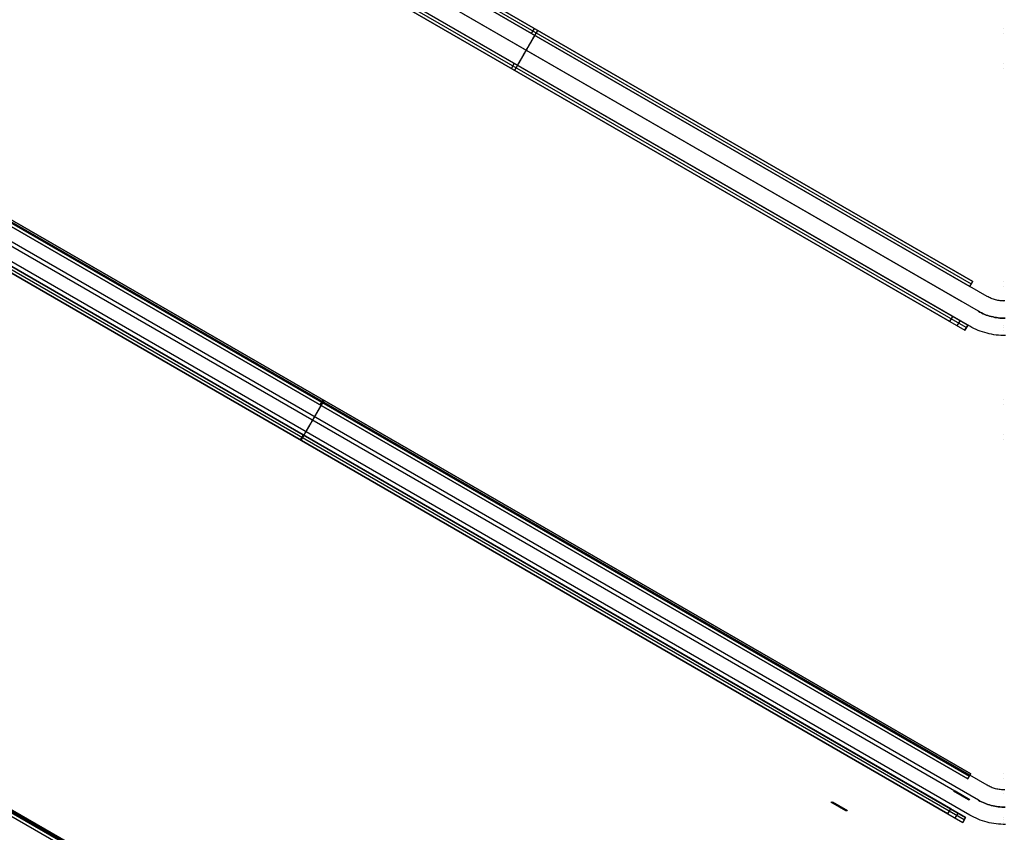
# Model space of a CAD drawing. Header units: millimetres. Extents: x -356 to 356, y -410 to 410.
# Tile 13 of 126: x -85 to 0, y -140 to -69. Entities that reach past the tile are written whole.
import ezdxf

# ---------------------------------------------------------------- set-up
doc = ezdxf.new("R2010")
doc.units = ezdxf.units.MM
doc.header["$MEASUREMENT"] = 0
doc.layers.add('1', color=7, linetype='Continuous')

msp = doc.modelspace()

# ---------------------------------------------------------------- linework, layer by layer
at = {"layer": '1', "color": 252, "extrusion": (-0.116707, -0.06831, 0.990814)}
for points in [[(-0.871, -455.333), (-0.871, -73.759)], [(0.129, -455.333), (0.129, -73.759)], [(0.129, -455.333), (0.129, -73.759)], [(1.129, -455.333), (1.129, -73.759)]]:
    msp.add_lwpolyline(points, dxfattribs=at)
at = {"layer": '1', "color": 252}
for points in [[(-1.412, -93.208), (-79.862, -47.915)], [(-78.855, -47.919), (-2.644, -91.919)], [(-2.644, -91.919), (-78.855, -47.919)], [(-2.644, -91.919), (-78.855, -47.919)], [(-2.644, -91.919), (-78.855, -47.919)], [(-2.894, -92.352), (-79.105, -48.352)], [(-79.105, -48.352), (-2.894, -92.352)], [(-2.894, -92.352), (-79.105, -48.352)], [(-2.769, -92.136), (-78.98, -48.136)], [(-2.162, -94.507), (-80.612, -49.214)], [(-2.162, -94.507), (-80.612, -49.214)], [(-3.22, -95.917), (-82.029, -50.417)], [(-3.095, -95.7), (-81.904, -50.2)], [(-81.904, -50.2), (-3.095, -95.7)], [(-3.644, -93.651), (-79.855, -49.651)], [(-3.644, -93.651), (-79.855, -49.651)], [(-82.154, -50.633), (-3.345, -96.133)], [(-82.154, -50.633), (-3.345, -96.133)], [(-2.912, -95.806), (-81.362, -50.513)], [(-4.394, -94.95), (-80.605, -50.95)], [(-4.644, -95.383), (-80.855, -51.383)], [(-1.412, -135.701), (-116.662, -69.161)], [(-3.07, -135.149), (-115.653, -70.149)], [(-115.653, -70.149), (-3.07, -135.149)], [(-3.07, -135.149), (-115.653, -70.149)], [(-2.945, -134.932), (-115.528, -69.932)], [(-115.403, -69.716), (-2.82, -134.716)], [(-2.82, -134.716), (-115.403, -69.716)], [(-2.82, -134.716), (-115.403, -69.716)], [(-41, -70.352), (-40.75, -69.919)], [(-2.162, -137), (-117.412, -70.46)], [(-2.162, -137), (-117.412, -70.46)], [(-2.912, -138.299), (-118.162, -71.759)], [(-3.82, -136.448), (-116.403, -71.448)], [(-3.82, -136.448), (-116.403, -71.448)], [(-118.702, -72.43), (-3.521, -138.93)], [(-118.702, -72.43), (-3.521, -138.93)], [(-3.396, -138.713), (-118.577, -72.213)], [(-3.271, -138.497), (-118.452, -71.997)], [(-118.452, -71.997), (-3.271, -138.497)], [(-4.82, -138.18), (-117.403, -73.18)], [(-4.57, -137.747), (-117.153, -72.747)], [(-42.5, -72.95), (-42.75, -73.383)], [(-2.894, -92.352), (-2.644, -91.919)], [(-2.894, -92.352), (-2.644, -91.919)], [(0.138, -93.609), (0.037, -93.609), (-0.064, -93.606), (-0.165, -93.599), (-0.266, -93.589), (-0.367, -93.575), (-0.467, -93.558), (-0.566, -93.538), (-0.664, -93.514), (-0.762, -93.487), (-0.859, -93.457), (-0.954, -93.423), (-1.049, -93.386), (-1.142, -93.346), (-1.234, -93.303), (-1.324, -93.257), (-1.412, -93.208)], [(-1.412, -186.969), (-161.062, -94.796)], [(-4.644, -95.383), (-4.394, -94.95)], [(0.164, -95.109), (0.012, -95.109), (-0.14, -95.104), (-0.292, -95.094), (-0.443, -95.078), (-0.594, -95.058), (-0.744, -95.032), (-0.893, -95.002), (-1.04, -94.966), (-1.187, -94.926), (-1.332, -94.88), (-1.475, -94.83), (-1.617, -94.774), (-1.757, -94.714), (-1.894, -94.65), (-2.029, -94.581), (-2.162, -94.507)], [(0.164, -95.109), (0.012, -95.109), (-0.14, -95.104), (-0.292, -95.094), (-0.443, -95.078), (-0.594, -95.058), (-0.744, -95.032), (-0.893, -95.002), (-1.04, -94.966), (-1.187, -94.926), (-1.332, -94.88), (-1.475, -94.83), (-1.617, -94.774), (-1.757, -94.714), (-1.894, -94.65), (-2.029, -94.581), (-2.162, -94.507)], [(-3.07, -186.417), (-160.686, -95.417)], [(-3.07, -186.417), (-160.686, -95.417)], [(-3.07, -186.417), (-160.686, -95.417)], [(-2.945, -186.201), (-160.561, -95.201)], [(-160.436, -94.984), (-2.82, -185.984)], [(-160.436, -94.984), (-2.82, -185.984)], [(-2.82, -185.984), (-160.436, -94.984)], [(-3.995, -95.758), (-3.745, -95.325)], [(-3.345, -96.133), (-3.095, -95.7)], [(-3.345, -96.133), (-3.095, -95.7)], [(-3.095, -95.7), (-3.345, -96.133)], [(0.189, -96.609), (-0.014, -96.609), (-0.216, -96.602), (-0.418, -96.588), (-0.62, -96.568), (-0.821, -96.541), (-1.021, -96.506), (-1.219, -96.466), (-1.416, -96.418), (-1.612, -96.364), (-1.805, -96.303), (-1.996, -96.236), (-2.185, -96.163), (-2.371, -96.083), (-2.555, -95.997), (-2.735, -95.904), (-2.912, -95.806)], [(-59.361, -102.649), (-59.111, -102.216)], [(-60.861, -105.247), (-61.111, -105.68)], [(-3.07, -135.149), (-2.82, -134.716)], [(-3.07, -135.149), (-2.82, -134.716)], [(0.138, -136.102), (0.037, -136.102), (-0.064, -136.099), (-0.165, -136.092), (-0.266, -136.082), (-0.367, -136.068), (-0.467, -136.051), (-0.566, -136.031), (-0.664, -136.007), (-0.762, -135.98), (-0.859, -135.95), (-0.954, -135.916), (-1.049, -135.879), (-1.142, -135.839), (-1.234, -135.796), (-1.324, -135.75), (-1.412, -135.701)], [(-4.82, -138.18), (-4.57, -137.747)], [(0.164, -137.602), (0.012, -137.602), (-0.14, -137.597), (-0.292, -137.587), (-0.443, -137.571), (-0.594, -137.551), (-0.744, -137.525), (-0.893, -137.495), (-1.04, -137.459), (-1.187, -137.418), (-1.332, -137.373), (-1.475, -137.323), (-1.617, -137.267), (-1.757, -137.207), (-1.894, -137.143), (-2.029, -137.074), (-2.162, -137)], [(0.164, -137.602), (0.012, -137.602), (-0.14, -137.597), (-0.292, -137.587), (-0.443, -137.571), (-0.594, -137.551), (-0.744, -137.525), (-0.893, -137.495), (-1.04, -137.459), (-1.187, -137.418), (-1.332, -137.373), (-1.475, -137.323), (-1.617, -137.267), (-1.757, -137.207), (-1.894, -137.143), (-2.029, -137.074), (-2.162, -137)], [(-4.17, -138.555), (-3.92, -138.122)], [(-3.521, -138.93), (-3.271, -138.497)], [(-3.521, -138.93), (-3.271, -138.497)], [(-3.271, -138.497), (-3.521, -138.93)], [(0.189, -139.102), (-0.014, -139.102), (-0.216, -139.095), (-0.418, -139.081), (-0.62, -139.061), (-0.821, -139.034), (-1.021, -138.999), (-1.219, -138.959), (-1.416, -138.911), (-1.612, -138.857), (-1.805, -138.796), (-1.996, -138.729), (-2.185, -138.656), (-2.371, -138.576), (-2.555, -138.49), (-2.735, -138.397), (-2.912, -138.299)]]:
    msp.add_lwpolyline(points, dxfattribs=at)
at = {"layer": '1', "color": 252, "extrusion": (-0.356471, 0.902376, 0.242168)}
for points in [[(93.347, -486.043), (135.379, -460.276)], [(93.869, -486.895), (135.902, -461.128)], [(92.824, -485.19), (134.857, -459.423)], [(93.347, -486.043), (135.379, -460.276)]]:
    msp.add_lwpolyline(points, dxfattribs=at)
at = {"layer": '1', "color": 252, "extrusion": (0.866025, -0.5, 0)}
for points in [[(-84.927, -505), (-84.925, -504.931), (-84.922, -504.862), (-84.916, -504.793), (-84.907, -504.725), (-84.897, -504.656), (-84.884, -504.589), (-84.868, -504.521), (-84.851, -504.455), (-84.831, -504.389), (-84.809, -504.323), (-84.784, -504.259), (-84.757, -504.195), (-84.728, -504.132), (-84.697, -504.071), (-84.664, -504.01), (-84.629, -503.951), (-84.592, -503.892), (-84.553, -503.836), (-84.511, -503.78), (-84.468, -503.726), (-84.424, -503.674), (-84.377, -503.623), (-84.328, -503.574), (-84.278, -503.526), (-84.227, -503.48), (-84.174, -503.436), (-84.119, -503.394), (-84.063, -503.354), (-84.005, -503.316), (-83.946, -503.28), (-83.886, -503.245), (-83.825, -503.213), (-83.763, -503.183), (-83.7, -503.156), (-83.636, -503.13), (-83.571, -503.107), (-83.505, -503.085), (-83.439, -503.067), (-83.372, -503.05), (-83.304, -503.036), (-83.236, -503.024), (-83.168, -503.015), (-83.099, -503.007), (-83.03, -503.003), (-82.961, -503), (-82.892, -503), (-82.823, -503.003), (-82.754, -503.007), (-82.685, -503.015), (-82.617, -503.024), (-82.549, -503.036), (-82.481, -503.05), (-82.414, -503.067), (-82.348, -503.085), (-82.282, -503.107), (-82.217, -503.13), (-82.153, -503.156), (-82.09, -503.183), (-82.028, -503.213), (-81.967, -503.245), (-81.907, -503.28), (-81.848, -503.316), (-81.79, -503.354), (-81.734, -503.394), (-81.68, -503.436), (-81.626, -503.48), (-81.575, -503.526), (-81.525, -503.574), (-81.476, -503.623), (-81.429, -503.674), (-81.385, -503.726), (-81.342, -503.78), (-81.3, -503.836), (-81.261, -503.892), (-81.224, -503.951), (-81.189, -504.01), (-81.156, -504.071), (-81.125, -504.132), (-81.096, -504.195), (-81.069, -504.259), (-81.045, -504.323), (-81.022, -504.389), (-81.002, -504.455), (-80.985, -504.521), (-80.969, -504.589), (-80.956, -504.656), (-80.946, -504.725), (-80.937, -504.793), (-80.931, -504.862), (-80.928, -504.931), (-80.927, -505)], [(-84.427, -505), (-84.426, -504.948), (-84.423, -504.897), (-84.418, -504.845), (-84.412, -504.794), (-84.404, -504.742), (-84.394, -504.692), (-84.383, -504.641), (-84.37, -504.591), (-84.355, -504.541), (-84.338, -504.492), (-84.32, -504.444), (-84.3, -504.396), (-84.278, -504.349), (-84.255, -504.303), (-84.23, -504.257), (-84.203, -504.213), (-84.176, -504.169), (-84.146, -504.127), (-84.115, -504.085), (-84.083, -504.045), (-84.049, -504.005), (-84.014, -503.967), (-83.978, -503.93), (-83.94, -503.895), (-83.902, -503.86), (-83.862, -503.827), (-83.821, -503.796), (-83.779, -503.766), (-83.736, -503.737), (-83.691, -503.71), (-83.646, -503.684), (-83.601, -503.66), (-83.554, -503.638), (-83.507, -503.617), (-83.458, -503.597), (-83.41, -503.58), (-83.36, -503.564), (-83.311, -503.55), (-83.26, -503.538), (-83.21, -503.527), (-83.159, -503.518), (-83.107, -503.511), (-83.056, -503.506), (-83.004, -503.502), (-82.952, -503.5), (-82.901, -503.5), (-82.849, -503.502), (-82.797, -503.506), (-82.746, -503.511), (-82.694, -503.518), (-82.643, -503.527), (-82.593, -503.538), (-82.542, -503.55), (-82.493, -503.564), (-82.443, -503.58), (-82.395, -503.597), (-82.347, -503.617), (-82.299, -503.638), (-82.252, -503.66), (-82.207, -503.684), (-82.162, -503.71), (-82.118, -503.737), (-82.074, -503.766), (-82.032, -503.796), (-81.991, -503.827), (-81.951, -503.86), (-81.913, -503.895), (-81.875, -503.93), (-81.839, -503.967), (-81.804, -504.005), (-81.77, -504.045), (-81.738, -504.085), (-81.707, -504.127), (-81.678, -504.169), (-81.65, -504.213), (-81.623, -504.257), (-81.598, -504.303), (-81.575, -504.349), (-81.553, -504.396), (-81.533, -504.444), (-81.515, -504.492), (-81.498, -504.541), (-81.483, -504.591), (-81.47, -504.641), (-81.459, -504.692), (-81.449, -504.742), (-81.441, -504.794), (-81.435, -504.845), (-81.43, -504.897), (-81.427, -504.948), (-81.427, -505)], [(-84.427, -505), (-84.426, -504.948), (-84.423, -504.896), (-84.418, -504.844), (-84.412, -504.792), (-84.404, -504.741), (-84.394, -504.69), (-84.382, -504.639), (-84.369, -504.589), (-84.354, -504.539), (-84.337, -504.49), (-84.318, -504.441), (-84.298, -504.393), (-84.276, -504.346), (-84.253, -504.299), (-84.228, -504.254), (-84.201, -504.209), (-84.173, -504.165), (-84.143, -504.123), (-84.112, -504.081), (-84.079, -504.04), (-84.045, -504.001), (-84.01, -503.963), (-83.973, -503.926), (-83.935, -503.89), (-83.896, -503.856), (-83.856, -503.823), (-83.815, -503.791), (-83.772, -503.761), (-83.729, -503.732), (-83.684, -503.705), (-83.639, -503.68), (-83.592, -503.656), (-83.545, -503.634), (-83.498, -503.613), (-83.449, -503.594), (-83.4, -503.577), (-83.35, -503.561), (-83.3, -503.547), (-83.249, -503.535), (-83.198, -503.525), (-83.147, -503.516), (-83.095, -503.51), (-83.044, -503.505), (-82.992, -503.501), (-82.94, -503.5), (-82.887, -503.501), (-82.835, -503.503), (-82.784, -503.507), (-82.732, -503.513), (-82.68, -503.52), (-82.629, -503.53), (-82.578, -503.541), (-82.528, -503.554), (-82.478, -503.569), (-82.428, -503.585), (-82.38, -503.603), (-82.332, -503.623), (-82.284, -503.645), (-82.237, -503.668), (-82.192, -503.692), (-82.147, -503.719), (-82.103, -503.747), (-82.06, -503.776), (-82.018, -503.807), (-81.977, -503.839), (-81.937, -503.873), (-81.899, -503.908), (-81.861, -503.944), (-81.825, -503.982), (-81.791, -504.02), (-81.757, -504.06), (-81.725, -504.102), (-81.695, -504.144), (-81.666, -504.187), (-81.638, -504.231), (-81.613, -504.276), (-81.588, -504.322), (-81.566, -504.369), (-81.544, -504.417), (-81.525, -504.465), (-81.507, -504.514), (-81.491, -504.564), (-81.477, -504.614), (-81.465, -504.664), (-81.454, -504.715), (-81.445, -504.767), (-81.438, -504.818), (-81.432, -504.87), (-81.429, -504.922), (-81.427, -504.974), (-81.427, -505.026), (-81.429, -505.078), (-81.432, -505.13), (-81.438, -505.182), (-81.445, -505.233), (-81.454, -505.285), (-81.465, -505.336), (-81.477, -505.386), (-81.491, -505.436), (-81.507, -505.486), (-81.525, -505.535), (-81.544, -505.583), (-81.566, -505.631), (-81.588, -505.678), (-81.613, -505.724), (-81.638, -505.769), (-81.666, -505.813), (-81.695, -505.856), (-81.725, -505.898), (-81.757, -505.94), (-81.791, -505.98), (-81.825, -506.018), (-81.861, -506.056), (-81.899, -506.092), (-81.937, -506.127), (-81.977, -506.161), (-82.018, -506.193), (-82.06, -506.224), (-82.103, -506.253), (-82.147, -506.281), (-82.192, -506.308), (-82.237, -506.332), (-82.284, -506.355), (-82.332, -506.377), (-82.38, -506.397), (-82.428, -506.415), (-82.478, -506.431), (-82.528, -506.446), (-82.578, -506.459), (-82.629, -506.47), (-82.68, -506.48), (-82.732, -506.487), (-82.784, -506.493), (-82.835, -506.497), (-82.887, -506.499), (-82.94, -506.5), (-82.992, -506.499), (-83.044, -506.495), (-83.095, -506.49), (-83.147, -506.484), (-83.198, -506.475), (-83.249, -506.465), (-83.3, -506.453), (-83.35, -506.439), (-83.4, -506.423), (-83.449, -506.406), (-83.498, -506.387), (-83.545, -506.366), (-83.592, -506.344), (-83.639, -506.32), (-83.684, -506.295), (-83.729, -506.268), (-83.772, -506.239), (-83.815, -506.209), (-83.856, -506.177), (-83.896, -506.144), (-83.935, -506.11), (-83.973, -506.074), (-84.01, -506.037), (-84.045, -505.999), (-84.079, -505.96), (-84.112, -505.919), (-84.143, -505.877), (-84.173, -505.835), (-84.201, -505.791), (-84.228, -505.746), (-84.253, -505.701), (-84.276, -505.654), (-84.298, -505.607), (-84.318, -505.559), (-84.337, -505.51), (-84.354, -505.461), (-84.369, -505.411), (-84.382, -505.361), (-84.394, -505.31), (-84.404, -505.259), (-84.412, -505.208), (-84.418, -505.156), (-84.423, -505.104), (-84.426, -505.052), (-84.427, -505)], [(-80.927, -505), (-80.927, -504.956), (-80.929, -504.911), (-80.931, -504.866), (-80.935, -504.82), (-80.939, -504.775), (-80.945, -504.729), (-80.952, -504.682), (-80.96, -504.636), (-80.969, -504.59), (-80.979, -504.543), (-80.991, -504.496), (-81.004, -504.45), (-81.018, -504.403), (-81.033, -504.357), (-81.049, -504.31), (-81.067, -504.264), (-81.086, -504.218), (-81.106, -504.172), (-81.127, -504.127), (-81.15, -504.081), (-81.174, -504.037), (-81.199, -503.992), (-81.225, -503.949), (-81.253, -503.906), (-81.281, -503.863), (-81.311, -503.821), (-81.342, -503.78), (-81.374, -503.739), (-81.407, -503.7), (-81.441, -503.661), (-81.476, -503.623), (-81.512, -503.586), (-81.549, -503.55), (-81.587, -503.515), (-81.626, -503.48), (-81.666, -503.447), (-81.706, -503.415), (-81.748, -503.384), (-81.79, -503.355), (-81.832, -503.326), (-81.875, -503.299), (-81.919, -503.272), (-81.963, -503.247), (-82.008, -503.223), (-82.053, -503.201), (-82.099, -503.179), (-82.144, -503.159), (-82.19, -503.14), (-82.237, -503.123), (-82.283, -503.106), (-82.33, -503.091), (-82.376, -503.077), (-82.423, -503.064), (-82.47, -503.053), (-82.516, -503.043), (-82.563, -503.033), (-82.609, -503.025), (-82.655, -503.018), (-82.701, -503.013), (-82.747, -503.008), (-82.792, -503.005), (-82.837, -503.002), (-82.882, -503), (-82.927, -503), (-82.971, -503), (-83.016, -503.002), (-83.061, -503.005), (-83.106, -503.008), (-83.152, -503.013), (-83.198, -503.018), (-83.244, -503.025), (-83.29, -503.033), (-83.337, -503.043), (-83.384, -503.053), (-83.43, -503.064), (-83.477, -503.077), (-83.523, -503.091), (-83.57, -503.106), (-83.616, -503.123), (-83.663, -503.14), (-83.709, -503.159), (-83.755, -503.179), (-83.8, -503.201), (-83.845, -503.223), (-83.89, -503.247), (-83.934, -503.272), (-83.978, -503.299), (-84.021, -503.326), (-84.064, -503.355), (-84.105, -503.384), (-84.147, -503.415), (-84.187, -503.447), (-84.227, -503.48), (-84.266, -503.515), (-84.304, -503.55), (-84.341, -503.586), (-84.377, -503.623), (-84.412, -503.661), (-84.446, -503.7), (-84.479, -503.739), (-84.511, -503.78), (-84.542, -503.821), (-84.572, -503.863), (-84.601, -503.906), (-84.628, -503.949), (-84.654, -503.992), (-84.679, -504.037), (-84.703, -504.081), (-84.726, -504.127), (-84.747, -504.172), (-84.767, -504.218), (-84.786, -504.264), (-84.804, -504.31), (-84.82, -504.357), (-84.835, -504.403), (-84.849, -504.45), (-84.862, -504.496), (-84.874, -504.543), (-84.884, -504.59), (-84.893, -504.636), (-84.901, -504.682), (-84.908, -504.729), (-84.914, -504.775), (-84.918, -504.82), (-84.922, -504.866), (-84.925, -504.911), (-84.926, -504.956), (-84.927, -505)], [(-84.427, -505), (-84.426, -504.967), (-84.425, -504.933), (-84.423, -504.899), (-84.42, -504.865), (-84.417, -504.831), (-84.413, -504.796), (-84.407, -504.762), (-84.401, -504.727), (-84.395, -504.692), (-84.387, -504.657), (-84.378, -504.622), (-84.369, -504.587), (-84.358, -504.552), (-84.347, -504.517), (-84.334, -504.483), (-84.321, -504.448), (-84.307, -504.413), (-84.292, -504.379), (-84.276, -504.345), (-84.259, -504.311), (-84.241, -504.278), (-84.222, -504.244), (-84.203, -504.212), (-84.182, -504.179), (-84.161, -504.147), (-84.138, -504.116), (-84.115, -504.085), (-84.091, -504.055), (-84.066, -504.025), (-84.041, -503.996), (-84.014, -503.967), (-83.987, -503.939), (-83.959, -503.912), (-83.931, -503.886), (-83.902, -503.86), (-83.872, -503.835), (-83.842, -503.811), (-83.811, -503.788), (-83.779, -503.766), (-83.747, -503.745), (-83.715, -503.724), (-83.682, -503.704), (-83.649, -503.685), (-83.615, -503.668), (-83.582, -503.651), (-83.548, -503.635), (-83.513, -503.619), (-83.479, -503.605), (-83.444, -503.592), (-83.409, -503.58), (-83.374, -503.568), (-83.339, -503.558), (-83.304, -503.548), (-83.269, -503.54), (-83.234, -503.532), (-83.199, -503.525), (-83.165, -503.519), (-83.13, -503.514), (-83.096, -503.51), (-83.061, -503.506), (-83.027, -503.503), (-82.993, -503.501), (-82.96, -503.5), (-82.927, -503.5), (-82.893, -503.5), (-82.86, -503.501), (-82.826, -503.503), (-82.792, -503.506), (-82.757, -503.51), (-82.723, -503.514), (-82.688, -503.519), (-82.654, -503.525), (-82.619, -503.532), (-82.584, -503.54), (-82.549, -503.548), (-82.514, -503.558), (-82.479, -503.568), (-82.444, -503.58), (-82.409, -503.592), (-82.374, -503.605), (-82.34, -503.619), (-82.306, -503.635), (-82.271, -503.651), (-82.238, -503.668), (-82.204, -503.685), (-82.171, -503.704), (-82.138, -503.724), (-82.106, -503.745), (-82.074, -503.766), (-82.042, -503.788), (-82.011, -503.811), (-81.981, -503.835), (-81.951, -503.86), (-81.922, -503.886), (-81.894, -503.912), (-81.866, -503.939), (-81.839, -503.967), (-81.812, -503.996), (-81.787, -504.025), (-81.762, -504.055), (-81.738, -504.085), (-81.715, -504.116), (-81.692, -504.147), (-81.671, -504.179), (-81.65, -504.212), (-81.631, -504.244), (-81.612, -504.278), (-81.594, -504.311), (-81.577, -504.345), (-81.561, -504.379), (-81.546, -504.413), (-81.532, -504.448), (-81.519, -504.483), (-81.506, -504.517), (-81.495, -504.552), (-81.484, -504.587), (-81.475, -504.622), (-81.466, -504.657), (-81.458, -504.692), (-81.452, -504.727), (-81.446, -504.762), (-81.44, -504.796), (-81.436, -504.831), (-81.433, -504.865), (-81.43, -504.899), (-81.428, -504.933), (-81.427, -504.967), (-81.427, -505)], [(-84.427, -505), (-84.426, -504.948), (-84.423, -504.897), (-84.418, -504.845), (-84.412, -504.794), (-84.404, -504.742), (-84.394, -504.692), (-84.383, -504.641), (-84.37, -504.591), (-84.355, -504.541), (-84.338, -504.492), (-84.32, -504.444), (-84.3, -504.396), (-84.278, -504.349), (-84.255, -504.303), (-84.23, -504.257), (-84.203, -504.213), (-84.176, -504.169), (-84.146, -504.127), (-84.115, -504.085), (-84.083, -504.045), (-84.049, -504.005), (-84.014, -503.967), (-83.978, -503.93), (-83.94, -503.895), (-83.902, -503.86), (-83.862, -503.827), (-83.821, -503.796), (-83.779, -503.766), (-83.736, -503.737), (-83.691, -503.71), (-83.646, -503.684), (-83.601, -503.66), (-83.554, -503.638), (-83.507, -503.617), (-83.458, -503.597), (-83.41, -503.58), (-83.36, -503.564), (-83.311, -503.55), (-83.26, -503.538), (-83.21, -503.527), (-83.159, -503.518), (-83.107, -503.511), (-83.056, -503.506), (-83.004, -503.502), (-82.952, -503.5), (-82.901, -503.5), (-82.849, -503.502), (-82.797, -503.506), (-82.746, -503.511), (-82.694, -503.518), (-82.643, -503.527), (-82.593, -503.538), (-82.542, -503.55), (-82.493, -503.564), (-82.443, -503.58), (-82.395, -503.597), (-82.347, -503.617), (-82.299, -503.638), (-82.252, -503.66), (-82.207, -503.684), (-82.162, -503.71), (-82.118, -503.737), (-82.074, -503.766), (-82.032, -503.796), (-81.991, -503.827), (-81.951, -503.86), (-81.913, -503.895), (-81.875, -503.93), (-81.839, -503.967), (-81.804, -504.005), (-81.77, -504.045), (-81.738, -504.085), (-81.707, -504.127), (-81.678, -504.169), (-81.65, -504.213), (-81.623, -504.257), (-81.598, -504.303), (-81.575, -504.349), (-81.553, -504.396), (-81.533, -504.444), (-81.515, -504.492), (-81.498, -504.541), (-81.483, -504.591), (-81.47, -504.641), (-81.459, -504.692), (-81.449, -504.742), (-81.441, -504.794), (-81.435, -504.845), (-81.43, -504.897), (-81.427, -504.948), (-81.427, -505)], [(-81.427, -505), (-81.427, -505.052), (-81.43, -505.103), (-81.435, -505.155), (-81.441, -505.206), (-81.449, -505.258), (-81.459, -505.308), (-81.47, -505.359), (-81.483, -505.409), (-81.498, -505.459), (-81.515, -505.508), (-81.533, -505.556), (-81.553, -505.604), (-81.575, -505.651), (-81.598, -505.697), (-81.623, -505.743), (-81.65, -505.787), (-81.678, -505.831), (-81.707, -505.873), (-81.738, -505.915), (-81.77, -505.955), (-81.804, -505.995), (-81.839, -506.033), (-81.875, -506.07), (-81.913, -506.105), (-81.951, -506.14), (-81.991, -506.173), (-82.032, -506.204), (-82.074, -506.234), (-82.118, -506.263), (-82.162, -506.29), (-82.207, -506.316), (-82.252, -506.34), (-82.299, -506.362), (-82.347, -506.383), (-82.395, -506.403), (-82.443, -506.42), (-82.493, -506.436), (-82.542, -506.45), (-82.593, -506.462), (-82.643, -506.473), (-82.694, -506.482), (-82.746, -506.489), (-82.797, -506.494), (-82.849, -506.498), (-82.901, -506.5), (-82.952, -506.5), (-83.004, -506.498), (-83.056, -506.494), (-83.107, -506.489), (-83.159, -506.482), (-83.21, -506.473), (-83.26, -506.462), (-83.311, -506.45), (-83.36, -506.436), (-83.41, -506.42), (-83.458, -506.403), (-83.507, -506.383), (-83.554, -506.362), (-83.601, -506.34), (-83.646, -506.316), (-83.691, -506.29), (-83.736, -506.263), (-83.779, -506.234), (-83.821, -506.204), (-83.862, -506.173), (-83.902, -506.14), (-83.94, -506.105), (-83.978, -506.07), (-84.014, -506.033), (-84.049, -505.995), (-84.083, -505.955), (-84.115, -505.915), (-84.146, -505.873), (-84.176, -505.831), (-84.203, -505.787), (-84.23, -505.743), (-84.255, -505.697), (-84.278, -505.651), (-84.3, -505.604), (-84.32, -505.556), (-84.338, -505.508), (-84.355, -505.459), (-84.37, -505.409), (-84.383, -505.359), (-84.394, -505.308), (-84.404, -505.258), (-84.412, -505.206), (-84.418, -505.155), (-84.423, -505.103), (-84.426, -505.052), (-84.427, -505)], [(-122.077, -480), (-122.076, -479.931), (-122.072, -479.862), (-122.066, -479.793), (-122.058, -479.725), (-122.047, -479.656), (-122.034, -479.589), (-122.019, -479.521), (-122.001, -479.455), (-121.981, -479.389), (-121.959, -479.323), (-121.935, -479.259), (-121.908, -479.195), (-121.879, -479.132), (-121.848, -479.071), (-121.815, -479.01), (-121.78, -478.951), (-121.742, -478.892), (-121.703, -478.836), (-121.662, -478.78), (-121.619, -478.726), (-121.574, -478.674), (-121.527, -478.623), (-121.479, -478.574), (-121.429, -478.526), (-121.377, -478.48), (-121.324, -478.436), (-121.269, -478.394), (-121.213, -478.354), (-121.156, -478.316), (-121.097, -478.28), (-121.037, -478.245), (-120.976, -478.213), (-120.914, -478.183), (-120.85, -478.156), (-120.786, -478.13), (-120.721, -478.107), (-120.656, -478.085), (-120.589, -478.067), (-120.522, -478.05), (-120.454, -478.036), (-120.386, -478.024), (-120.318, -478.015), (-120.249, -478.007), (-120.181, -478.003), (-120.112, -478), (-120.042, -478), (-119.973, -478.003), (-119.905, -478.007), (-119.836, -478.015), (-119.768, -478.024), (-119.7, -478.036), (-119.632, -478.05), (-119.565, -478.067), (-119.499, -478.085), (-119.433, -478.107), (-119.368, -478.13), (-119.304, -478.156), (-119.24, -478.183), (-119.178, -478.213), (-119.117, -478.245), (-119.057, -478.28), (-118.998, -478.316), (-118.941, -478.354), (-118.885, -478.394), (-118.83, -478.436), (-118.777, -478.48), (-118.725, -478.526), (-118.675, -478.574), (-118.627, -478.623), (-118.58, -478.674), (-118.535, -478.726), (-118.492, -478.78), (-118.451, -478.836), (-118.412, -478.892), (-118.374, -478.951), (-118.339, -479.01), (-118.306, -479.071), (-118.275, -479.132), (-118.246, -479.195), (-118.22, -479.259), (-118.195, -479.323), (-118.173, -479.389), (-118.153, -479.455), (-118.135, -479.521), (-118.12, -479.589), (-118.107, -479.656), (-118.096, -479.725), (-118.088, -479.793), (-118.082, -479.862), (-118.078, -479.931), (-118.077, -480)], [(-121.577, -480), (-121.576, -479.948), (-121.573, -479.897), (-121.569, -479.845), (-121.563, -479.794), (-121.555, -479.742), (-121.545, -479.692), (-121.533, -479.641), (-121.52, -479.591), (-121.505, -479.541), (-121.489, -479.492), (-121.47, -479.444), (-121.45, -479.396), (-121.428, -479.349), (-121.405, -479.303), (-121.38, -479.257), (-121.354, -479.213), (-121.326, -479.169), (-121.297, -479.127), (-121.266, -479.085), (-121.233, -479.045), (-121.2, -479.005), (-121.165, -478.967), (-121.128, -478.93), (-121.091, -478.895), (-121.052, -478.86), (-121.012, -478.827), (-120.971, -478.796), (-120.929, -478.766), (-120.886, -478.737), (-120.842, -478.71), (-120.797, -478.684), (-120.751, -478.66), (-120.704, -478.638), (-120.657, -478.617), (-120.609, -478.597), (-120.56, -478.58), (-120.511, -478.564), (-120.461, -478.55), (-120.411, -478.538), (-120.36, -478.527), (-120.309, -478.518), (-120.258, -478.511), (-120.206, -478.506), (-120.155, -478.502), (-120.103, -478.5), (-120.051, -478.5), (-119.999, -478.502), (-119.948, -478.506), (-119.896, -478.511), (-119.845, -478.518), (-119.794, -478.527), (-119.743, -478.538), (-119.693, -478.55), (-119.643, -478.564), (-119.594, -478.58), (-119.545, -478.597), (-119.497, -478.617), (-119.45, -478.638), (-119.403, -478.66), (-119.357, -478.684), (-119.312, -478.71), (-119.268, -478.737), (-119.225, -478.766), (-119.183, -478.796), (-119.142, -478.827), (-119.102, -478.86), (-119.063, -478.895), (-119.026, -478.93), (-118.989, -478.967), (-118.954, -479.005), (-118.921, -479.045), (-118.888, -479.085), (-118.857, -479.127), (-118.828, -479.169), (-118.8, -479.213), (-118.774, -479.257), (-118.749, -479.303), (-118.726, -479.349), (-118.704, -479.396), (-118.684, -479.444), (-118.666, -479.492), (-118.649, -479.541), (-118.634, -479.591), (-118.621, -479.641), (-118.609, -479.692), (-118.599, -479.742), (-118.591, -479.794), (-118.585, -479.845), (-118.581, -479.897), (-118.578, -479.948), (-118.577, -480)], [(-121.227, -480), (-121.226, -479.948), (-121.223, -479.896), (-121.218, -479.844), (-121.212, -479.792), (-121.204, -479.741), (-121.194, -479.69), (-121.182, -479.639), (-121.169, -479.589), (-121.154, -479.539), (-121.137, -479.49), (-121.118, -479.441), (-121.098, -479.393), (-121.076, -479.346), (-121.053, -479.299), (-121.028, -479.254), (-121.001, -479.209), (-120.973, -479.165), (-120.943, -479.123), (-120.912, -479.081), (-120.879, -479.04), (-120.845, -479.001), (-120.81, -478.963), (-120.773, -478.926), (-120.735, -478.89), (-120.696, -478.856), (-120.656, -478.823), (-120.615, -478.791), (-120.572, -478.761), (-120.529, -478.732), (-120.484, -478.705), (-120.439, -478.68), (-120.392, -478.656), (-120.345, -478.634), (-120.298, -478.613), (-120.249, -478.594), (-120.2, -478.577), (-120.15, -478.561), (-120.1, -478.547), (-120.049, -478.535), (-119.998, -478.525), (-119.947, -478.516), (-119.895, -478.51), (-119.844, -478.505), (-119.792, -478.501), (-119.74, -478.5), (-119.687, -478.501), (-119.635, -478.503), (-119.584, -478.507), (-119.532, -478.513), (-119.48, -478.52), (-119.429, -478.53), (-119.378, -478.541), (-119.328, -478.554), (-119.278, -478.569), (-119.228, -478.585), (-119.18, -478.603), (-119.132, -478.623), (-119.084, -478.645), (-119.037, -478.668), (-118.992, -478.692), (-118.947, -478.719), (-118.903, -478.747), (-118.86, -478.776), (-118.818, -478.807), (-118.777, -478.839), (-118.737, -478.873), (-118.699, -478.908), (-118.661, -478.944), (-118.625, -478.982), (-118.591, -479.02), (-118.557, -479.06), (-118.525, -479.102), (-118.495, -479.144), (-118.466, -479.187), (-118.438, -479.231), (-118.413, -479.276), (-118.388, -479.322), (-118.366, -479.369), (-118.344, -479.417), (-118.325, -479.465), (-118.307, -479.514), (-118.291, -479.564), (-118.277, -479.614), (-118.265, -479.664), (-118.254, -479.715), (-118.245, -479.767), (-118.238, -479.818), (-118.232, -479.87), (-118.229, -479.922), (-118.227, -479.974), (-118.227, -480.026), (-118.229, -480.078), (-118.232, -480.13), (-118.238, -480.182), (-118.245, -480.233), (-118.254, -480.285), (-118.265, -480.336), (-118.277, -480.386), (-118.291, -480.436), (-118.307, -480.486), (-118.325, -480.535), (-118.344, -480.583), (-118.366, -480.631), (-118.388, -480.678), (-118.413, -480.724), (-118.438, -480.769), (-118.466, -480.813), (-118.495, -480.856), (-118.525, -480.898), (-118.557, -480.94), (-118.591, -480.98), (-118.625, -481.018), (-118.661, -481.056), (-118.699, -481.092), (-118.737, -481.127), (-118.777, -481.161), (-118.818, -481.193), (-118.86, -481.224), (-118.903, -481.253), (-118.947, -481.281), (-118.992, -481.308), (-119.037, -481.332), (-119.084, -481.355), (-119.132, -481.377), (-119.18, -481.397), (-119.228, -481.415), (-119.278, -481.431), (-119.328, -481.446), (-119.378, -481.459), (-119.429, -481.47), (-119.48, -481.48), (-119.532, -481.487), (-119.584, -481.493), (-119.635, -481.497), (-119.687, -481.499), (-119.74, -481.5), (-119.792, -481.499), (-119.844, -481.495), (-119.895, -481.49), (-119.947, -481.484), (-119.998, -481.475), (-120.049, -481.465), (-120.1, -481.453), (-120.15, -481.439), (-120.2, -481.423), (-120.249, -481.406), (-120.298, -481.387), (-120.345, -481.366), (-120.392, -481.344), (-120.439, -481.32), (-120.484, -481.295), (-120.529, -481.268), (-120.572, -481.239), (-120.615, -481.209), (-120.656, -481.177), (-120.696, -481.144), (-120.735, -481.11), (-120.773, -481.074), (-120.81, -481.037), (-120.845, -480.999), (-120.879, -480.96), (-120.912, -480.919), (-120.943, -480.877), (-120.973, -480.835), (-121.001, -480.791), (-121.028, -480.746), (-121.053, -480.701), (-121.076, -480.654), (-121.098, -480.607), (-121.118, -480.559), (-121.137, -480.51), (-121.154, -480.461), (-121.169, -480.411), (-121.182, -480.361), (-121.194, -480.31), (-121.204, -480.259), (-121.212, -480.208), (-121.218, -480.156), (-121.223, -480.104), (-121.226, -480.052), (-121.227, -480)], [(-118.077, -480), (-118.078, -479.956), (-118.079, -479.911), (-118.082, -479.866), (-118.085, -479.82), (-118.09, -479.775), (-118.096, -479.729), (-118.102, -479.682), (-118.11, -479.636), (-118.12, -479.59), (-118.13, -479.543), (-118.141, -479.496), (-118.154, -479.45), (-118.168, -479.403), (-118.183, -479.357), (-118.2, -479.31), (-118.217, -479.264), (-118.236, -479.218), (-118.256, -479.172), (-118.278, -479.127), (-118.3, -479.081), (-118.324, -479.037), (-118.349, -478.992), (-118.376, -478.949), (-118.403, -478.906), (-118.432, -478.863), (-118.461, -478.821), (-118.492, -478.78), (-118.524, -478.739), (-118.557, -478.7), (-118.592, -478.661), (-118.627, -478.623), (-118.663, -478.586), (-118.7, -478.55), (-118.738, -478.515), (-118.777, -478.48), (-118.816, -478.447), (-118.857, -478.415), (-118.898, -478.384), (-118.94, -478.355), (-118.983, -478.326), (-119.026, -478.299), (-119.069, -478.272), (-119.114, -478.247), (-119.158, -478.223), (-119.204, -478.201), (-119.249, -478.179), (-119.295, -478.159), (-119.341, -478.14), (-119.387, -478.123), (-119.434, -478.106), (-119.48, -478.091), (-119.527, -478.077), (-119.573, -478.064), (-119.62, -478.053), (-119.667, -478.043), (-119.713, -478.033), (-119.759, -478.025), (-119.806, -478.018), (-119.852, -478.013), (-119.897, -478.008), (-119.943, -478.005), (-119.988, -478.002), (-120.033, -478), (-120.077, -478), (-120.121, -478), (-120.166, -478.002), (-120.211, -478.005), (-120.257, -478.008), (-120.302, -478.013), (-120.348, -478.018), (-120.395, -478.025), (-120.441, -478.033), (-120.487, -478.043), (-120.534, -478.053), (-120.581, -478.064), (-120.627, -478.077), (-120.674, -478.091), (-120.721, -478.106), (-120.767, -478.123), (-120.813, -478.14), (-120.859, -478.159), (-120.905, -478.179), (-120.951, -478.201), (-120.996, -478.223), (-121.04, -478.247), (-121.085, -478.272), (-121.128, -478.299), (-121.171, -478.326), (-121.214, -478.355), (-121.256, -478.384), (-121.297, -478.415), (-121.338, -478.447), (-121.377, -478.48), (-121.416, -478.515), (-121.454, -478.55), (-121.491, -478.586), (-121.527, -478.623), (-121.563, -478.661), (-121.597, -478.7), (-121.63, -478.739), (-121.662, -478.78), (-121.693, -478.821), (-121.722, -478.863), (-121.751, -478.906), (-121.778, -478.949), (-121.805, -478.992), (-121.83, -479.037), (-121.854, -479.081), (-121.876, -479.127), (-121.898, -479.172), (-121.918, -479.218), (-121.937, -479.264), (-121.954, -479.31), (-121.971, -479.357), (-121.986, -479.403), (-122, -479.45), (-122.013, -479.496), (-122.024, -479.543), (-122.034, -479.59), (-122.044, -479.636), (-122.052, -479.682), (-122.059, -479.729), (-122.064, -479.775), (-122.069, -479.82), (-122.073, -479.866), (-122.075, -479.911), (-122.077, -479.956), (-122.077, -480)], [(-121.577, -480), (-121.577, -479.967), (-121.576, -479.933), (-121.574, -479.899), (-121.571, -479.865), (-121.567, -479.831), (-121.563, -479.796), (-121.558, -479.762), (-121.552, -479.727), (-121.545, -479.692), (-121.537, -479.657), (-121.529, -479.622), (-121.519, -479.587), (-121.509, -479.552), (-121.497, -479.517), (-121.485, -479.483), (-121.472, -479.448), (-121.458, -479.413), (-121.442, -479.379), (-121.426, -479.345), (-121.409, -479.311), (-121.392, -479.278), (-121.373, -479.244), (-121.353, -479.212), (-121.333, -479.179), (-121.311, -479.147), (-121.289, -479.116), (-121.266, -479.085), (-121.242, -479.055), (-121.217, -479.025), (-121.191, -478.996), (-121.165, -478.967), (-121.138, -478.939), (-121.11, -478.912), (-121.081, -478.886), (-121.052, -478.86), (-121.022, -478.835), (-120.992, -478.811), (-120.961, -478.788), (-120.93, -478.766), (-120.898, -478.745), (-120.865, -478.724), (-120.833, -478.704), (-120.799, -478.685), (-120.766, -478.668), (-120.732, -478.651), (-120.698, -478.635), (-120.664, -478.619), (-120.629, -478.605), (-120.594, -478.592), (-120.56, -478.58), (-120.525, -478.568), (-120.49, -478.558), (-120.455, -478.548), (-120.42, -478.54), (-120.385, -478.532), (-120.35, -478.525), (-120.315, -478.519), (-120.281, -478.514), (-120.246, -478.51), (-120.212, -478.506), (-120.178, -478.503), (-120.144, -478.501), (-120.11, -478.5), (-120.077, -478.5), (-120.044, -478.5), (-120.01, -478.501), (-119.976, -478.503), (-119.942, -478.506), (-119.908, -478.51), (-119.873, -478.514), (-119.839, -478.519), (-119.804, -478.525), (-119.769, -478.532), (-119.734, -478.54), (-119.699, -478.548), (-119.664, -478.558), (-119.629, -478.568), (-119.594, -478.58), (-119.56, -478.592), (-119.525, -478.605), (-119.49, -478.619), (-119.456, -478.635), (-119.422, -478.651), (-119.388, -478.668), (-119.355, -478.685), (-119.321, -478.704), (-119.289, -478.724), (-119.256, -478.745), (-119.224, -478.766), (-119.193, -478.788), (-119.162, -478.811), (-119.132, -478.835), (-119.102, -478.86), (-119.073, -478.886), (-119.044, -478.912), (-119.016, -478.939), (-118.989, -478.967), (-118.963, -478.996), (-118.937, -479.025), (-118.912, -479.055), (-118.888, -479.085), (-118.865, -479.116), (-118.843, -479.147), (-118.822, -479.179), (-118.801, -479.212), (-118.781, -479.244), (-118.762, -479.278), (-118.745, -479.311), (-118.728, -479.345), (-118.712, -479.379), (-118.697, -479.413), (-118.682, -479.448), (-118.669, -479.483), (-118.657, -479.517), (-118.645, -479.552), (-118.635, -479.587), (-118.625, -479.622), (-118.617, -479.657), (-118.609, -479.692), (-118.602, -479.727), (-118.596, -479.762), (-118.591, -479.796), (-118.587, -479.831), (-118.583, -479.865), (-118.58, -479.899), (-118.579, -479.933), (-118.577, -479.967), (-118.577, -480)], [(-121.227, -480), (-121.226, -479.948), (-121.223, -479.897), (-121.218, -479.845), (-121.212, -479.794), (-121.204, -479.742), (-121.194, -479.692), (-121.183, -479.641), (-121.17, -479.591), (-121.155, -479.541), (-121.138, -479.492), (-121.12, -479.444), (-121.1, -479.396), (-121.078, -479.349), (-121.055, -479.303), (-121.03, -479.257), (-121.003, -479.213), (-120.976, -479.169), (-120.946, -479.127), (-120.915, -479.085), (-120.883, -479.045), (-120.849, -479.005), (-120.814, -478.967), (-120.778, -478.93), (-120.74, -478.895), (-120.702, -478.86), (-120.662, -478.827), (-120.621, -478.796), (-120.579, -478.766), (-120.536, -478.737), (-120.491, -478.71), (-120.446, -478.684), (-120.401, -478.66), (-120.354, -478.638), (-120.307, -478.617), (-120.258, -478.597), (-120.21, -478.58), (-120.16, -478.564), (-120.111, -478.55), (-120.06, -478.538), (-120.01, -478.527), (-119.959, -478.518), (-119.907, -478.511), (-119.856, -478.506), (-119.804, -478.502), (-119.752, -478.5), (-119.701, -478.5), (-119.649, -478.502), (-119.597, -478.506), (-119.546, -478.511), (-119.494, -478.518), (-119.443, -478.527), (-119.393, -478.538), (-119.342, -478.55), (-119.293, -478.564), (-119.243, -478.58), (-119.195, -478.597), (-119.147, -478.617), (-119.099, -478.638), (-119.052, -478.66), (-119.007, -478.684), (-118.962, -478.71), (-118.918, -478.737), (-118.874, -478.766), (-118.832, -478.796), (-118.791, -478.827), (-118.751, -478.86), (-118.713, -478.895), (-118.675, -478.93), (-118.639, -478.967), (-118.604, -479.005), (-118.57, -479.045), (-118.538, -479.085), (-118.507, -479.127), (-118.478, -479.169), (-118.45, -479.213), (-118.423, -479.257), (-118.398, -479.303), (-118.375, -479.349), (-118.353, -479.396), (-118.333, -479.444), (-118.315, -479.492), (-118.298, -479.541), (-118.283, -479.591), (-118.27, -479.641), (-118.259, -479.692), (-118.249, -479.742), (-118.241, -479.794), (-118.235, -479.845), (-118.23, -479.897), (-118.227, -479.948), (-118.227, -480)], [(-118.227, -480), (-118.227, -480.052), (-118.23, -480.103), (-118.235, -480.155), (-118.241, -480.206), (-118.249, -480.258), (-118.259, -480.308), (-118.27, -480.359), (-118.283, -480.409), (-118.298, -480.459), (-118.315, -480.508), (-118.333, -480.556), (-118.353, -480.604), (-118.375, -480.651), (-118.398, -480.697), (-118.423, -480.743), (-118.45, -480.787), (-118.478, -480.831), (-118.507, -480.873), (-118.538, -480.915), (-118.57, -480.955), (-118.604, -480.995), (-118.639, -481.033), (-118.675, -481.07), (-118.713, -481.105), (-118.751, -481.14), (-118.791, -481.173), (-118.832, -481.204), (-118.874, -481.234), (-118.918, -481.263), (-118.962, -481.29), (-119.007, -481.316), (-119.052, -481.34), (-119.099, -481.362), (-119.147, -481.383), (-119.195, -481.403), (-119.243, -481.42), (-119.293, -481.436), (-119.342, -481.45), (-119.393, -481.462), (-119.443, -481.473), (-119.494, -481.482), (-119.546, -481.489), (-119.597, -481.494), (-119.649, -481.498), (-119.701, -481.5), (-119.752, -481.5), (-119.804, -481.498), (-119.856, -481.494), (-119.907, -481.489), (-119.959, -481.482), (-120.01, -481.473), (-120.06, -481.462), (-120.111, -481.45), (-120.16, -481.436), (-120.21, -481.42), (-120.258, -481.403), (-120.307, -481.383), (-120.354, -481.362), (-120.401, -481.34), (-120.446, -481.316), (-120.491, -481.29), (-120.536, -481.263), (-120.579, -481.234), (-120.621, -481.204), (-120.662, -481.173), (-120.702, -481.14), (-120.74, -481.105), (-120.778, -481.07), (-120.814, -481.033), (-120.849, -480.995), (-120.883, -480.955), (-120.915, -480.915), (-120.946, -480.873), (-120.976, -480.831), (-121.003, -480.787), (-121.03, -480.743), (-121.055, -480.697), (-121.078, -480.651), (-121.1, -480.604), (-121.12, -480.556), (-121.138, -480.508), (-121.155, -480.459), (-121.17, -480.409), (-121.183, -480.359), (-121.194, -480.308), (-121.204, -480.258), (-121.212, -480.206), (-121.218, -480.155), (-121.223, -480.103), (-121.226, -480.052), (-121.227, -480)], [(-118.227, -480), (-118.227, -479.948), (-118.23, -479.897), (-118.235, -479.845), (-118.241, -479.794), (-118.249, -479.742), (-118.259, -479.692), (-118.27, -479.641), (-118.283, -479.591), (-118.298, -479.541), (-118.315, -479.492), (-118.333, -479.444), (-118.353, -479.396), (-118.375, -479.349), (-118.398, -479.303), (-118.423, -479.257), (-118.45, -479.213), (-118.478, -479.169), (-118.507, -479.127), (-118.538, -479.085), (-118.57, -479.045), (-118.604, -479.005), (-118.639, -478.967), (-118.675, -478.93), (-118.713, -478.895), (-118.751, -478.86), (-118.791, -478.827), (-118.832, -478.796), (-118.874, -478.766), (-118.918, -478.737), (-118.962, -478.71), (-119.007, -478.684), (-119.052, -478.66), (-119.099, -478.638), (-119.147, -478.617), (-119.195, -478.597), (-119.243, -478.58), (-119.293, -478.564), (-119.342, -478.55), (-119.393, -478.538), (-119.443, -478.527), (-119.494, -478.518), (-119.546, -478.511), (-119.597, -478.506), (-119.649, -478.502), (-119.701, -478.5), (-119.752, -478.5), (-119.804, -478.502), (-119.856, -478.506), (-119.907, -478.511), (-119.959, -478.518), (-120.01, -478.527), (-120.06, -478.538), (-120.111, -478.55), (-120.16, -478.564), (-120.21, -478.58), (-120.258, -478.597), (-120.307, -478.617), (-120.354, -478.638), (-120.401, -478.66), (-120.446, -478.684), (-120.491, -478.71), (-120.536, -478.737), (-120.579, -478.766), (-120.621, -478.796), (-120.662, -478.827), (-120.702, -478.86), (-120.74, -478.895), (-120.778, -478.93), (-120.814, -478.967), (-120.849, -479.005), (-120.883, -479.045), (-120.915, -479.085), (-120.946, -479.127), (-120.976, -479.169), (-121.003, -479.213), (-121.03, -479.257), (-121.055, -479.303), (-121.078, -479.349), (-121.1, -479.396), (-121.12, -479.444), (-121.138, -479.492), (-121.155, -479.541), (-121.17, -479.591), (-121.183, -479.641), (-121.194, -479.692), (-121.204, -479.742), (-121.212, -479.794), (-121.218, -479.845), (-121.223, -479.897), (-121.226, -479.948), (-121.227, -480)]]:
    msp.add_lwpolyline(points, dxfattribs=at)
at = {"layer": '1', "color": 252, "extrusion": (1, 0, 0)}
for points in [[(-69.919, -510), (-69.919, -505)], [(-70.352, -510), (-70.352, -505)], [(-73.383, -578.5), (-73.383, -505)], [(-72.95, -578.5), (-72.95, -505)], [(-92.352, -505), (-92.352, -510)], [(-91.919, -510), (-91.919, -505)], [(-93.651, -503), (-93.651, -503.5)], [(-95.7, -506.5), (-95.7, -578.5)], [(-96.133, -578.5), (-96.133, -506.5)], [(-95.917, -506.5), (-95.917, -578.5)], [(-102.649, -485), (-102.649, -480)], [(-102.216, -485), (-102.216, -480)], [(-105.247, -553.5), (-105.247, -480)], [(-105.68, -553.5), (-105.68, -480)], [(-135.149, -480), (-135.149, -485)], [(-134.716, -485), (-134.716, -480)], [(-136.448, -478), (-136.448, -478.5)], [(-138.497, -481.5), (-138.497, -553.5)], [(-138.93, -553.5), (-138.93, -481.5)], [(-138.713, -481.5), (-138.713, -553.5)]]:
    msp.add_lwpolyline(points, dxfattribs=at)
at = {"layer": '1', "color": 252, "extrusion": (0.231455, 0.935414, -0.267261)}
for points in [[(-19.982, -513.103), (-18.541, -511.546)], [(-19.843, -513.231), (-18.402, -511.674)], [(-18.471, -511.61), (-19.912, -513.167)], [(-30.091, -500.126), (-28.65, -498.57)], [(-29.952, -500.255), (-28.511, -498.698)], [(-28.58, -498.634), (-30.022, -500.19)]]:
    msp.add_lwpolyline(points, dxfattribs=at)
at = {"layer": '1', "color": 80}
for points in [[(-2.162, -94.507), (-2.029, -94.581), (-1.894, -94.65), (-1.757, -94.714), (-1.617, -94.774), (-1.475, -94.83), (-1.332, -94.88), (-1.187, -94.926), (-1.04, -94.966), (-0.893, -95.002), (-0.744, -95.032), (-0.594, -95.058), (-0.443, -95.078), (-0.292, -95.094), (-0.14, -95.104), (0.012, -95.109), (0.164, -95.109)], [(-2.162, -137), (-2.029, -137.074), (-1.894, -137.143), (-1.757, -137.207), (-1.617, -137.267), (-1.475, -137.323), (-1.332, -137.373), (-1.187, -137.418), (-1.04, -137.459), (-0.893, -137.495), (-0.744, -137.525), (-0.594, -137.551), (-0.443, -137.571), (-0.292, -137.587), (-0.14, -137.597), (0.012, -137.602), (0.164, -137.602)]]:
    msp.add_lwpolyline(points, dxfattribs=at)

doc.saveas('drawing.dxf')
